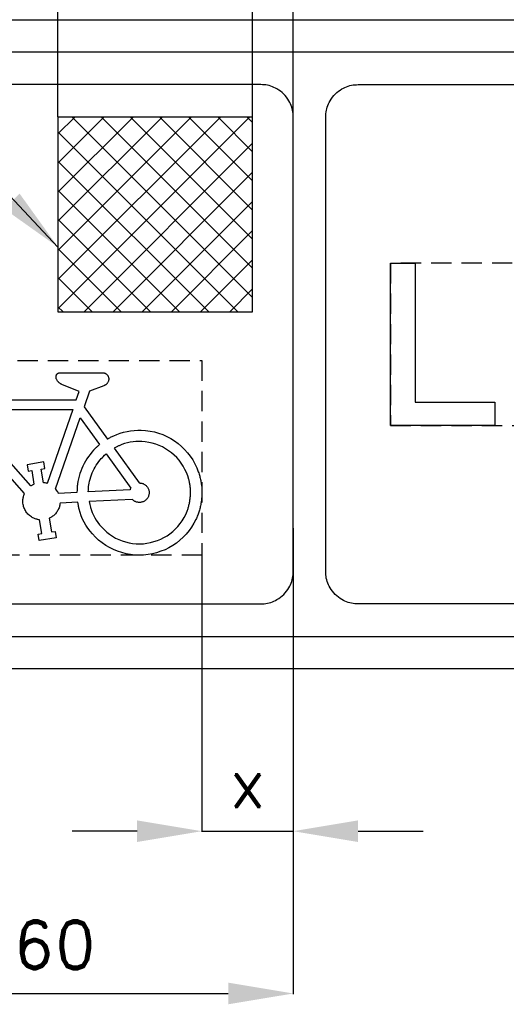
# Model space of a CAD drawing. Header units: millimetres. Extents: x 160 to 3480, y -161 to 860.
# Tile 5 of 12: x 1631 to 1781, y -161 to 143. Entities that reach past the tile are written whole.
import ezdxf

# ---------------------------------------------------------------- set-up
doc = ezdxf.new("R2010")
doc.units = ezdxf.units.MM
doc.header["$LTSCALE"] = 5
doc.linetypes.add('ČÁRKOVANÁX2', pattern=[1.5, 1, -0.5])
doc.layers.add('Kóty', color=2, linetype='Continuous')
doc.layers.add('Značka', color=7, linetype='Continuous')
doc.styles.get("Standard").update_dxf_attribs({"font": 'romand.shx', "height": 15})
doc.dimstyles.get("Standard").update_dxf_attribs({"dimtxt": 15, "dimasz": 20, "dimexe": 0.18, "dimexo": 0.0625, "dimgap": 7.5, "dimtad": 1, "dimdec": 0, "dimzin": 0, "dimdsep": 46, "dimtxsty": 'Standard', "dimcen": 0.09, "dimadec": 0, "dimazin": 0, "dimtfac": 1, "dimtdec": 0, "dimtofl": 0, "dimtmove": 0, "dimatfit": 3, "dimfxl": 1, "dimtolj": 1, "dimtzin": 0, "dimarcsym": 0})

# ---------------------------------------------------------------- blocks, each defined once
blk = doc.blocks.new('*D27')
at = {"layer": 'Defpoints', "color": 0, "transparency": 16777216}
for p in [(1687.46, -22.37), (1715.58, -22.37), (1715.58, -107.37)]:
    blk.add_point(p, dxfattribs=at)
at = {"layer": 'Kóty', "color": 0, "lineweight": -2, "transparency": 16777216}
for p, q in [((1687.46, -22.43), (1687.46, -107.55)), ((1715.58, -22.43), (1715.58, -107.55)), ((1667.46, -107.37), (1647.46, -107.37)), ((1735.58, -107.37), (1755.58, -107.37))]:
    blk.add_line(p, q, dxfattribs=at)
at = {"layer": 'Kóty', "color": 0, "transparency": 16777216}
for points in [[(1667.46, -104.04), (1667.46, -110.7), (1687.46, -107.37)], [(1735.58, -104.04), (1735.58, -110.7), (1715.58, -107.37)]]:
    blk.add_solid(points, dxfattribs=at)
at = {"layer": 'Kóty', "color": 0, "transparency": 16777216, "insert": (1701.52, -92.37), "char_height": 15, "attachment_point": 5}
blk.add_mtext('\\A1;x', dxfattribs=at)
blk = doc.blocks.new('*D36')
at = {"layer": 'Defpoints', "color": 0, "transparency": 16777216}
for p in [(1555.58, -5.19), (1715.58, -13.91), (1715.58, -157.37)]:
    blk.add_point(p, dxfattribs=at)
at = {"layer": 'Kóty', "color": 0, "lineweight": -2, "transparency": 16777216}
for p, q in [((1555.58, -5.25), (1555.58, -157.55)), ((1715.58, -13.98), (1715.58, -157.55)), ((1575.58, -157.37), (1695.58, -157.37))]:
    blk.add_line(p, q, dxfattribs=at)
at = {"layer": 'Kóty', "color": 0, "transparency": 16777216}
for points in [[(1575.58, -154.04), (1575.58, -160.7), (1555.58, -157.37)], [(1695.58, -154.04), (1695.58, -160.7), (1715.58, -157.37)]]:
    blk.add_solid(points, dxfattribs=at)
at = {"layer": 'Kóty', "color": 0, "transparency": 16777216, "insert": (1635.58, -142.37), "char_height": 15, "attachment_point": 5}
blk.add_mtext('\\A1;160', dxfattribs=at)

msp = doc.modelspace()

# ---------------------------------------------------------------- hatches: boundary and pattern name
at = {"layer": 'Kóty'}
h = msp.add_hatch(dxfattribs=at)
h.set_pattern_fill('ANSI37', color=256, scale=2)
h.paths.add_polyline_path([(1643.08, 52.63), (1703.08, 52.63), (1703.08, 112.63), (1643.08, 112.63)], flags=17)
h.paths.add_polyline_path([(1643.08, 52.63), (1703.08, 52.63), (1703.08, 112.63), (1643.08, 112.63)], flags=17)
at = {"layer": 'Značka'}
h = msp.add_hatch(dxfattribs=at)
h.set_pattern_fill('ANSI37', color=256, scale=2)
h.paths.add_polyline_path([(1643.08, 52.63), (1703.08, 52.63), (1703.08, 112.63), (1643.08, 112.63)])

# ---------------------------------------------------------------- linework, layer by layer
at = {"layer": 'Kóty'}
for p, q in [((1643.08, 112.69), (1643.08, 192.81)), ((1703.08, 112.69), (1703.08, 192.81)), ((1715.58, 112.69), (1715.58, 192.81))]:
    msp.add_line(p, q, dxfattribs=at)
for points in [[(1643.08, 72.6), (1482.03, 244.63)], [(1687.46, -107.37), (1715.58, -107.37)]]:
    msp.add_lwpolyline(points, dxfattribs=at)
msp.add_solid([(1631.25, 89.07), (1626.55, 84.34), (1643.08, 72.6)], dxfattribs=at)
at = {"layer": 'Značka', "color": 3}
for points in [[(2205.59, -57.37), (1565.58, -57.37), (1564.02, -57.31), (1562.45, -57.2, -0.055698), (1556.32, -55.94, -0.056169), (1550.58, -53.35, -0.069684), (1544.34, -48.62, -0.068357), (1539.6, -42.37, -0.056432), (1536.97, -36.64, -0.061124), (1535.75, -30.5, -0.012202), (1535.64, -28.94, -0.004069), (1535.58, -27.37), (1535.58, 112.63, -0.003579), (1535.64, 114.2, -0.010728), (1535.75, 115.77, -0.055713), (1537.01, 121.9, -0.05617), (1539.6, 127.63, -0.069693), (1544.33, 133.87, -0.068355), (1550.58, 138.61, -0.056424), (1556.32, 141.25, -0.061115), (1562.45, 142.47), (1564.02, 142.58), (1565.58, 142.63), (1785.58, 142.63)], [(2205.59, -57.37), (1565.58, -57.37), (1564.02, -57.31), (1562.45, -57.2, -0.055698), (1556.32, -55.94, -0.056169), (1550.58, -53.35, -0.069684), (1544.34, -48.62, -0.068357), (1539.6, -42.37, -0.056432), (1536.97, -36.64, -0.061124), (1535.75, -30.5, -0.012202), (1535.64, -28.94, -0.004069), (1535.58, -27.37), (1535.58, 112.63, -0.003579), (1535.64, 114.2, -0.010728), (1535.75, 115.77, -0.055713), (1537.01, 121.9, -0.05617), (1539.6, 127.63, -0.069693), (1544.33, 133.87, -0.068355), (1550.58, 138.61, -0.056424), (1556.32, 141.25, -0.061115), (1562.45, 142.47), (1564.02, 142.58), (1565.58, 142.63), (1785.58, 142.63)], [(1790.94, 132.63), (1565.58, 132.63), (1564.54, 132.59), (1563.49, 132.52, 0.055727), (1559.41, 131.68, 0.056156), (1555.58, 129.95, 0.069684), (1551.42, 126.8, 0.068361), (1548.26, 122.63, 0.056428), (1546.51, 118.81, 0.061122), (1545.69, 114.72, 0.012206), (1545.62, 113.68, 0.004068), (1545.58, 112.63), (1545.58, -27.37), (1545.62, -28.41, 0.010722), (1545.69, -29.46, 0.055715), (1546.53, -33.55, 0.056167), (1548.26, -37.37, 0.069688), (1551.41, -41.53, 0.068364), (1555.58, -44.69, 0.056428), (1559.41, -46.44, 0.061101), (1563.49, -47.26), (1564.54, -47.33), (1565.58, -47.37), (2205.59, -47.37)], [(1790.94, 132.63), (1565.58, 132.63), (1564.54, 132.59), (1563.49, 132.52, 0.055727), (1559.41, 131.68, 0.056156), (1555.58, 129.95, 0.069684), (1551.42, 126.8, 0.068361), (1548.26, 122.63, 0.056428), (1546.51, 118.81, 0.061122), (1545.69, 114.72, 0.012206), (1545.62, 113.68, 0.004068), (1545.58, 112.63), (1545.58, -27.37), (1545.62, -28.41, 0.010722), (1545.69, -29.46, 0.055715), (1546.53, -33.55, 0.056167), (1548.26, -37.37, 0.069688), (1551.41, -41.53, 0.068364), (1555.58, -44.69, 0.056428), (1559.41, -46.44, 0.061101), (1563.49, -47.26), (1564.54, -47.33), (1565.58, -47.37), (2205.59, -47.37)], [(1565.58, -37.37), (1705.58, -37.37), (1706.11, -37.35), (1706.63, -37.31, 0.055755), (1708.67, -36.89, 0.056171), (1710.58, -36.03, 0.069723), (1712.67, -34.45, 0.068348), (1714.24, -32.37, 0.056409), (1715.12, -30.46, 0.061116), (1715.53, -28.41, 0.012195), (1715.57, -27.89, 0.004083), (1715.58, -27.37), (1715.58, 112.63), (1715.56, 113.15), (1715.53, 113.68, 0.055715), (1715.11, 115.72, 0.056165), (1714.24, 117.63, 0.069705), (1712.67, 119.71, 0.068376), (1710.58, 121.29, 0.056419), (1708.67, 122.17, 0.061144), (1706.63, 122.58), (1706.11, 122.61), (1705.58, 122.63)], [(1565.58, -37.37), (1705.58, -37.37), (1706.11, -37.35), (1706.63, -37.31, 0.055755), (1708.67, -36.89, 0.056171), (1710.58, -36.03, 0.069723), (1712.67, -34.45, 0.068348), (1714.24, -32.37, 0.056409), (1715.12, -30.46, 0.061116), (1715.53, -28.41, 0.012195), (1715.57, -27.89, 0.004083), (1715.58, -27.37), (1715.58, 112.63), (1715.56, 113.15), (1715.53, 113.68, 0.055715), (1715.11, 115.72, 0.056165), (1714.24, 117.63, 0.069705), (1712.67, 119.71, 0.068376), (1710.58, 121.29, 0.056419), (1708.67, 122.17, 0.061144), (1706.63, 122.58), (1706.11, 122.61), (1705.58, 122.63)], [(2205.59, -37.37), (1735.58, -37.37), (1735.06, -37.35), (1734.54, -37.31, -0.055755), (1732.5, -36.89, -0.056171), (1730.58, -36.03, -0.069726), (1728.5, -34.45, -0.068353), (1726.92, -32.37, -0.056409), (1726.05, -30.46, -0.061116), (1725.64, -28.41), (1725.6, -27.89), (1725.58, -27.37), (1725.58, 112.63, -0.003588), (1725.6, 113.15, -0.010698), (1725.64, 113.68, -0.055715), (1726.06, 115.72, -0.056165), (1726.92, 117.63, -0.069705), (1728.5, 119.71, -0.068376), (1730.58, 121.29, -0.056419), (1732.5, 122.17, -0.061144), (1734.54, 122.58), (1735.06, 122.61), (1735.58, 122.63), (1784.27, 122.63)], [(2205.59, -37.37), (1735.58, -37.37), (1735.06, -37.35), (1734.54, -37.31, -0.055755), (1732.5, -36.89, -0.056171), (1730.58, -36.03, -0.069726), (1728.5, -34.45, -0.068353), (1726.92, -32.37, -0.056409), (1726.05, -30.46, -0.061116), (1725.64, -28.41), (1725.6, -27.89), (1725.58, -27.37), (1725.58, 112.63, -0.003588), (1725.6, 113.15, -0.010698), (1725.64, 113.68, -0.055715), (1726.06, 115.72, -0.056165), (1726.92, 117.63, -0.069705), (1728.5, 119.71, -0.068376), (1730.58, 121.29, -0.056419), (1732.5, 122.17, -0.061144), (1734.54, 122.58), (1735.06, 122.61), (1735.58, 122.63), (1784.27, 122.63)], [(1657.07, 33.88), (1657.17, 33.86), (1657.26, 33.84), (1657.28, 33.83), (1657.3, 33.83), (1657.37, 33.81), (1657.44, 33.78), (1657.53, 33.75), (1657.62, 33.71), (1657.7, 33.66), (1657.78, 33.61), (1657.86, 33.56), (1657.94, 33.5), (1658.03, 33.43), (1658.12, 33.35), (1658.21, 33.27), (1658.29, 33.18), (1658.36, 33.08), (1658.43, 32.98), (1658.49, 32.88), (1658.54, 32.77), (1658.59, 32.66), (1658.63, 32.55), (1658.67, 32.44), (1658.7, 32.32), (1658.72, 32.21), (1658.74, 32.09), (1658.74, 31.97), (1658.74, 31.85, -0.019206), (1658.73, 31.69), (1658.7, 31.53), (1658.66, 31.37), (1658.61, 31.22), (1658.54, 31.06), (1658.46, 30.92), (1658.38, 30.78), (1658.28, 30.65), (1658.2, 30.54), (1658.11, 30.44), (1658.02, 30.35), (1657.92, 30.26), (1657.82, 30.18), (1657.72, 30.11), (1657.63, 30.05), (1657.54, 30), (1657.51, 29.99), (1657.49, 29.98), (1657.37, 29.92), (1657.25, 29.87), (1652.83, 28.19), (1651.16, 23.39), (1658.34, 13.45), (1658.38, 13.48), (1658.43, 13.51), (1658.62, 13.61), (1658.81, 13.71), (1659.05, 13.84), (1659.29, 13.97), (1659.53, 14.1), (1659.78, 14.22), (1660.02, 14.34), (1660.27, 14.46), (1661.26, 14.89), (1662.29, 15.26), (1663.33, 15.57), (1664.39, 15.81), (1665.47, 16), (1666.55, 16.12), (1667.65, 16.16), (1668.74, 16.15), (1670.1, 16.08), (1671.46, 15.91), (1672.79, 15.65), (1674.11, 15.27), (1675.39, 14.81), (1676.63, 14.24), (1677.82, 13.58), (1678.97, 12.85), (1680.08, 12.05), (1681.13, 11.19), (1682.12, 10.24), (1683.02, 9.22), (1683.86, 8.14), (1684.6, 7), (1685.26, 5.81), (1685.83, 4.57), (1686.34, 3.3, -0.01951), (1686.76, 2.01, -0.020895), (1687.08, 0.68, -0.019038), (1687.3, -0.67, -0.019007), (1687.43, -2.02, -0.020858), (1687.44, -3.39, -0.019558), (1687.36, -4.75, -0.015033), (1687.18, -6.1, -0.015039), (1686.93, -7.44, -0.019569), (1686.59, -8.76, -0.020853), (1686.15, -10.05, -0.018998), (1685.61, -11.3), (1684.99, -12.52), (1684.27, -13.67), (1683.47, -14.78), (1682.59, -15.82), (1681.66, -16.82), (1680.67, -17.75), (1679.6, -18.6), (1678.48, -19.37), (1677.3, -20.06), (1676.07, -20.65), (1674.8, -21.15), (1673.5, -21.57), (1672.18, -21.91), (1670.84, -22.16), (1669.49, -22.31), (1668.12, -22.35), (1666.76, -22.3), (1665.41, -22.15), (1664.07, -21.89), (1662.75, -21.54), (1661.46, -21.12), (1660.19, -20.61), (1658.97, -20.01), (1657.8, -19.31), (1656.68, -18.54), (1655.62, -17.68), (1654.62, -16.74), (1653.7, -15.74), (1652.98, -14.91), (1652.32, -14.03), (1651.71, -13.12), (1651.16, -12.17), (1650.67, -11.2), (1650.25, -10.2), (1649.9, -9.17), (1649.61, -8.13), (1649.55, -7.86), (1649.48, -7.6), (1649.44, -7.38), (1649.39, -7.17), (1649.38, -7.12), (1649.37, -7.06), (1649.16, -6), (1643.75, -6.27), (1643.71, -6.57), (1643.66, -6.86), (1643.65, -6.92), (1643.63, -6.98), (1643.58, -7.22), (1643.51, -7.45), (1643.42, -7.73), (1643.3, -8.01), (1643.17, -8.29), (1643.03, -8.56), (1642.87, -8.81), (1642.7, -9.07), (1642.52, -9.31), (1642.33, -9.55), (1642.12, -9.77), (1641.9, -9.98), (1641.68, -10.18), (1641.44, -10.36), (1641.24, -10.5), (1641.03, -10.62), (1640.98, -10.65), (1640.92, -10.68), (1640.66, -10.83), (1640.39, -10.96), (1641.07, -15.18), (1642.18, -15), (1642.49, -16.97), (1637.31, -17.81), (1637, -15.83), (1638.11, -15.65), (1637.43, -11.44), (1637.16, -11.4), (1636.89, -11.35), (1636.84, -11.34), (1636.79, -11.33), (1636.57, -11.28), (1636.37, -11.23), (1636.11, -11.14), (1635.85, -11.05), (1635.6, -10.94), (1635.36, -10.82), (1635.12, -10.68), (1634.89, -10.54), (1634.61, -10.35), (1634.34, -10.14), (1634.09, -9.92), (1633.85, -9.68), (1633.62, -9.43), (1633.41, -9.16), (1633.22, -8.88), (1633.05, -8.59), (1632.88, -8.29), (1632.74, -7.98), (1632.61, -7.67), (1632.51, -7.35), (1632.42, -7.02), (1632.36, -6.68), (1632.31, -6.35), (1632.29, -6.01), (1632.28, -5.74, -0.012852), (1632.28, -5.46, -0.01429), (1632.29, -5.19), (1632.32, -4.92), (1632.37, -4.65), (1632.43, -4.39), (1632.48, -4.18), (1632.55, -3.97), (1632.57, -3.92), (1632.59, -3.87), (1632.68, -3.62), (1632.78, -3.37), (1615.09, 16.62)], [(1657.07, 33.88), (1657.17, 33.86), (1657.26, 33.84), (1657.28, 33.83), (1657.3, 33.83), (1657.37, 33.81), (1657.44, 33.78), (1657.53, 33.75), (1657.62, 33.71), (1657.7, 33.66), (1657.78, 33.61), (1657.86, 33.56), (1657.94, 33.5), (1658.03, 33.43), (1658.12, 33.35), (1658.21, 33.27), (1658.29, 33.18), (1658.36, 33.08), (1658.43, 32.98), (1658.49, 32.88), (1658.54, 32.77), (1658.59, 32.66), (1658.63, 32.55), (1658.67, 32.44), (1658.7, 32.32), (1658.72, 32.21), (1658.74, 32.09), (1658.74, 31.97), (1658.74, 31.85, -0.019206), (1658.73, 31.69), (1658.7, 31.53), (1658.66, 31.37), (1658.61, 31.22), (1658.54, 31.06), (1658.46, 30.92), (1658.38, 30.78), (1658.28, 30.65), (1658.2, 30.54), (1658.11, 30.44), (1658.02, 30.35), (1657.92, 30.26), (1657.82, 30.18), (1657.72, 30.11), (1657.63, 30.05), (1657.54, 30), (1657.51, 29.99), (1657.49, 29.98), (1657.37, 29.92), (1657.25, 29.87), (1652.83, 28.19), (1651.16, 23.39), (1658.34, 13.45), (1658.38, 13.48), (1658.43, 13.51), (1658.62, 13.61), (1658.81, 13.71), (1659.05, 13.84), (1659.29, 13.97), (1659.53, 14.1), (1659.78, 14.22), (1660.02, 14.34), (1660.27, 14.46), (1661.26, 14.89), (1662.29, 15.26), (1663.33, 15.57), (1664.39, 15.81), (1665.47, 16), (1666.55, 16.12), (1667.65, 16.16), (1668.74, 16.15), (1670.1, 16.08), (1671.46, 15.91), (1672.79, 15.65), (1674.11, 15.27), (1675.39, 14.81), (1676.63, 14.24), (1677.82, 13.58), (1678.97, 12.85), (1680.08, 12.05), (1681.13, 11.19), (1682.12, 10.24), (1683.02, 9.22), (1683.86, 8.14), (1684.6, 7), (1685.26, 5.81), (1685.83, 4.57), (1686.34, 3.3, -0.01951), (1686.76, 2.01, -0.020895), (1687.08, 0.68, -0.019038), (1687.3, -0.67, -0.019007), (1687.43, -2.02, -0.020858), (1687.44, -3.39, -0.019558), (1687.36, -4.75, -0.015033), (1687.18, -6.1, -0.015039), (1686.93, -7.44, -0.019569), (1686.59, -8.76, -0.020853), (1686.15, -10.05, -0.018998), (1685.61, -11.3), (1684.99, -12.52), (1684.27, -13.67), (1683.47, -14.78), (1682.59, -15.82), (1681.66, -16.82), (1680.67, -17.75), (1679.6, -18.6), (1678.48, -19.37), (1677.3, -20.06), (1676.07, -20.65), (1674.8, -21.15), (1673.5, -21.57), (1672.18, -21.91), (1670.84, -22.16), (1669.49, -22.31), (1668.12, -22.35), (1666.76, -22.3), (1665.41, -22.15), (1664.07, -21.89), (1662.75, -21.54), (1661.46, -21.12), (1660.19, -20.61), (1658.97, -20.01), (1657.8, -19.31), (1656.68, -18.54), (1655.62, -17.68), (1654.62, -16.74), (1653.7, -15.74), (1652.98, -14.91), (1652.32, -14.03), (1651.71, -13.12), (1651.16, -12.17), (1650.67, -11.2), (1650.25, -10.2), (1649.9, -9.17), (1649.61, -8.13), (1649.55, -7.86), (1649.48, -7.6), (1649.44, -7.38), (1649.39, -7.17), (1649.38, -7.12), (1649.37, -7.06), (1649.16, -6), (1643.75, -6.27), (1643.71, -6.57), (1643.66, -6.86), (1643.65, -6.92), (1643.63, -6.98), (1643.58, -7.22), (1643.51, -7.45), (1643.42, -7.73), (1643.3, -8.01), (1643.17, -8.29), (1643.03, -8.56), (1642.87, -8.81), (1642.7, -9.07), (1642.52, -9.31), (1642.33, -9.55), (1642.12, -9.77), (1641.9, -9.98), (1641.68, -10.18), (1641.44, -10.36), (1641.24, -10.5), (1641.03, -10.62), (1640.98, -10.65), (1640.92, -10.68), (1640.66, -10.83), (1640.39, -10.96), (1641.07, -15.18), (1642.18, -15), (1642.49, -16.97), (1637.31, -17.81), (1637, -15.83), (1638.11, -15.65), (1637.43, -11.44), (1637.16, -11.4), (1636.89, -11.35), (1636.84, -11.34), (1636.79, -11.33), (1636.57, -11.28), (1636.37, -11.23), (1636.11, -11.14), (1635.85, -11.05), (1635.6, -10.94), (1635.36, -10.82), (1635.12, -10.68), (1634.89, -10.54), (1634.61, -10.35), (1634.34, -10.14), (1634.09, -9.92), (1633.85, -9.68), (1633.62, -9.43), (1633.41, -9.16), (1633.22, -8.88), (1633.05, -8.59), (1632.88, -8.29), (1632.74, -7.98), (1632.61, -7.67), (1632.51, -7.35), (1632.42, -7.02), (1632.36, -6.68), (1632.31, -6.35), (1632.29, -6.01), (1632.28, -5.74, -0.012852), (1632.28, -5.46, -0.01429), (1632.29, -5.19), (1632.32, -4.92), (1632.37, -4.65), (1632.43, -4.39), (1632.48, -4.18), (1632.55, -3.97), (1632.57, -3.92), (1632.59, -3.87), (1632.68, -3.62), (1632.78, -3.37), (1615.09, 16.62)], [(1649.95, 19.94), (1655.89, 11.72), (1655.26, 11.17), (1655.23, 11.14), (1655.19, 11.11), (1655.07, 11), (1654.95, 10.88), (1654.79, 10.74), (1654.64, 10.59), (1654.05, 10), (1653.49, 9.37), (1652.96, 8.72), (1652.46, 8.05), (1651.99, 7.35), (1651.55, 6.63), (1651.15, 5.89), (1650.78, 5.13), (1650.42, 4.36), (1650.1, 3.58), (1649.82, 2.79), (1649.58, 1.98), (1649.37, 1.16), (1649.21, 0.34), (1649.11, -0.32, 0.012116), (1649.04, -0.99), (1649.03, -1.16), (1649.02, -1.33), (1648.97, -2.16), (1648.94, -3), (1643.23, -3.29), (1643.2, -3.22), (1643.16, -3.14), (1643.01, -2.85), (1642.83, -2.57), (1642.65, -2.3), (1642.44, -2.04), (1642.39, -1.98), (1642.33, -1.92), (1649.95, 19.94)], [(1649.95, 19.94), (1655.89, 11.72), (1655.26, 11.17), (1655.23, 11.14), (1655.19, 11.11), (1655.07, 11), (1654.95, 10.88), (1654.79, 10.74), (1654.64, 10.59), (1654.05, 10), (1653.49, 9.37), (1652.96, 8.72), (1652.46, 8.05), (1651.99, 7.35), (1651.55, 6.63), (1651.15, 5.89), (1650.78, 5.13), (1650.42, 4.36), (1650.1, 3.58), (1649.82, 2.79), (1649.58, 1.98), (1649.37, 1.16), (1649.21, 0.34), (1649.11, -0.32, 0.012116), (1649.04, -0.99), (1649.03, -1.16), (1649.02, -1.33), (1648.97, -2.16), (1648.94, -3), (1643.23, -3.29), (1643.2, -3.22), (1643.16, -3.14), (1643.01, -2.85), (1642.83, -2.57), (1642.65, -2.3), (1642.44, -2.04), (1642.39, -1.98), (1642.33, -1.92), (1649.95, 19.94)], [(1668.12, -0.1), (1668.29, -0.1), (1668.46, -0.11), (1668.5, -0.11), (1668.53, -0.12), (1668.66, -0.13), (1668.8, -0.16), (1668.96, -0.2), (1669.13, -0.25), (1669.29, -0.3), (1669.44, -0.37), (1669.59, -0.45), (1669.74, -0.54), (1669.92, -0.65), (1670.09, -0.78), (1670.25, -0.92), (1670.4, -1.07), (1670.54, -1.24), (1670.66, -1.41), (1670.77, -1.59), (1670.87, -1.78), (1670.96, -1.97), (1671.04, -2.17), (1671.1, -2.38), (1671.14, -2.59), (1671.17, -2.8), (1671.18, -3.01, -0.019714), (1671.18, -3.22, -0.014977), (1671.16, -3.44), (1671.13, -3.65), (1671.08, -3.86), (1671.02, -4.06), (1670.95, -4.26), (1670.86, -4.45), (1670.75, -4.64), (1670.64, -4.82), (1670.51, -4.98), (1670.37, -5.15), (1670.22, -5.3), (1670.06, -5.44), (1669.89, -5.57), (1669.71, -5.68), (1669.52, -5.78), (1669.32, -5.87), (1669.12, -5.94), (1668.92, -6), (1668.71, -6.05), (1668.5, -6.08), (1668.29, -6.1), (1668.08, -6.1), (1667.86, -6.08), (1667.65, -6.05), (1667.45, -6), (1667.28, -5.96), (1667.12, -5.91), (1666.96, -5.84), (1666.8, -5.77), (1666.65, -5.69), (1666.51, -5.6), (1666.4, -5.52), (1666.3, -5.43), (1666.27, -5.41), (1666.24, -5.39), (1666.12, -5.27), (1666, -5.15), (1652.68, -5.82), (1652.87, -6.68), (1653.08, -7.54), (1653.13, -7.71), (1653.18, -7.88), (1653.4, -8.55), (1653.66, -9.21), (1654.02, -10.01), (1654.43, -10.79), (1654.88, -11.55), (1655.39, -12.29), (1655.93, -12.98), (1656.52, -13.65), (1657.28, -14.45), (1658.1, -15.2), (1658.96, -15.89), (1659.89, -16.5), (1660.85, -17.05), (1661.85, -17.52), (1662.88, -17.91), (1663.94, -18.24), (1665.01, -18.51), (1666.1, -18.71), (1667.2, -18.82), (1668.31, -18.85), (1669.41, -18.8), (1670.51, -18.67), (1671.6, -18.45), (1672.66, -18.17), (1673.72, -17.82), (1674.74, -17.41), (1675.73, -16.92), (1676.69, -16.36), (1677.6, -15.73), (1678.46, -15.03), (1679.26, -14.27), (1680.01, -13.46), (1680.72, -12.61), (1681.37, -11.71), (1681.95, -10.77), (1682.45, -9.78), (1682.89, -8.77, 0.020662), (1683.24, -7.72, 0.019352), (1683.52, -6.65, 0.014869), (1683.72, -5.56, 0.014885), (1683.87, -4.46, 0.019374), (1683.94, -3.36, 0.020685), (1683.93, -2.26, 0.018872), (1683.83, -1.15, 0.018868), (1683.66, -0.06, 0.020666), (1683.4, 1.02), (1683.06, 2.07), (1682.66, 3.1), (1682.2, 4.1), (1681.67, 5.08), (1681.07, 6.01), (1680.4, 6.89), (1679.67, 7.72), (1678.88, 8.49), (1678.04, 9.21), (1677.14, 9.86), (1676.22, 10.46), (1675.25, 11), (1674.25, 11.47), (1673.22, 11.86), (1672.16, 12.18), (1671.08, 12.41), (1669.98, 12.57), (1668.88, 12.65), (1667.99, 12.67), (1667.1, 12.65), (1666.21, 12.58), (1665.33, 12.45), (1664.47, 12.27), (1663.62, 12.03), (1662.79, 11.73), (1661.98, 11.39), (1661.77, 11.3), (1661.57, 11.21), (1661.42, 11.13), (1661.26, 11.05), (1661.22, 11.03), (1661.18, 11.01), (1660.39, 10.6), (1668.12, -0.1)], [(1668.12, -0.1), (1668.29, -0.1), (1668.46, -0.11), (1668.5, -0.11), (1668.53, -0.12), (1668.66, -0.13), (1668.8, -0.16), (1668.96, -0.2), (1669.13, -0.25), (1669.29, -0.3), (1669.44, -0.37), (1669.59, -0.45), (1669.74, -0.54), (1669.92, -0.65), (1670.09, -0.78), (1670.25, -0.92), (1670.4, -1.07), (1670.54, -1.24), (1670.66, -1.41), (1670.77, -1.59), (1670.87, -1.78), (1670.96, -1.97), (1671.04, -2.17), (1671.1, -2.38), (1671.14, -2.59), (1671.17, -2.8), (1671.18, -3.01, -0.019714), (1671.18, -3.22, -0.014977), (1671.16, -3.44), (1671.13, -3.65), (1671.08, -3.86), (1671.02, -4.06), (1670.95, -4.26), (1670.86, -4.45), (1670.75, -4.64), (1670.64, -4.82), (1670.51, -4.98), (1670.37, -5.15), (1670.22, -5.3), (1670.06, -5.44), (1669.89, -5.57), (1669.71, -5.68), (1669.52, -5.78), (1669.32, -5.87), (1669.12, -5.94), (1668.92, -6), (1668.71, -6.05), (1668.5, -6.08), (1668.29, -6.1), (1668.08, -6.1), (1667.86, -6.08), (1667.65, -6.05), (1667.45, -6), (1667.28, -5.96), (1667.12, -5.91), (1666.96, -5.84), (1666.8, -5.77), (1666.65, -5.69), (1666.51, -5.6), (1666.4, -5.52), (1666.3, -5.43), (1666.27, -5.41), (1666.24, -5.39), (1666.12, -5.27), (1666, -5.15), (1652.68, -5.82), (1652.87, -6.68), (1653.08, -7.54), (1653.13, -7.71), (1653.18, -7.88), (1653.4, -8.55), (1653.66, -9.21), (1654.02, -10.01), (1654.43, -10.79), (1654.88, -11.55), (1655.39, -12.29), (1655.93, -12.98), (1656.52, -13.65), (1657.28, -14.45), (1658.1, -15.2), (1658.96, -15.89), (1659.89, -16.5), (1660.85, -17.05), (1661.85, -17.52), (1662.88, -17.91), (1663.94, -18.24), (1665.01, -18.51), (1666.1, -18.71), (1667.2, -18.82), (1668.31, -18.85), (1669.41, -18.8), (1670.51, -18.67), (1671.6, -18.45), (1672.66, -18.17), (1673.72, -17.82), (1674.74, -17.41), (1675.73, -16.92), (1676.69, -16.36), (1677.6, -15.73), (1678.46, -15.03), (1679.26, -14.27), (1680.01, -13.46), (1680.72, -12.61), (1681.37, -11.71), (1681.95, -10.77), (1682.45, -9.78), (1682.89, -8.77, 0.020662), (1683.24, -7.72, 0.019352), (1683.52, -6.65, 0.014869), (1683.72, -5.56, 0.014885), (1683.87, -4.46, 0.019374), (1683.94, -3.36, 0.020685), (1683.93, -2.26, 0.018872), (1683.83, -1.15, 0.018868), (1683.66, -0.06, 0.020666), (1683.4, 1.02), (1683.06, 2.07), (1682.66, 3.1), (1682.2, 4.1), (1681.67, 5.08), (1681.07, 6.01), (1680.4, 6.89), (1679.67, 7.72), (1678.88, 8.49), (1678.04, 9.21), (1677.14, 9.86), (1676.22, 10.46), (1675.25, 11), (1674.25, 11.47), (1673.22, 11.86), (1672.16, 12.18), (1671.08, 12.41), (1669.98, 12.57), (1668.88, 12.65), (1667.99, 12.67), (1667.1, 12.65), (1666.21, 12.58), (1665.33, 12.45), (1664.47, 12.27), (1663.62, 12.03), (1662.79, 11.73), (1661.98, 11.39), (1661.77, 11.3), (1661.57, 11.21), (1661.42, 11.13), (1661.26, 11.05), (1661.22, 11.03), (1661.18, 11.01), (1660.39, 10.6), (1668.12, -0.1)]]:
    msp.add_lwpolyline(points, format="xyb", dxfattribs=at)
for points in [[(1705.58, 122.63), (1565.58, 122.63)], [(1705.58, 122.63), (1565.58, 122.63)], [(1745.58, 17.63), (1745.58, 67.63), (1753.18, 67.63), (1753.18, 24.8), (1777.7, 24.8), (1777.7, 17.63), (1745.58, 17.63)], [(1618.12, 25.52), (1648.72, 25.52), (1649.61, 28.06), (1644.31, 30.25), (1644.19, 30.31), (1644.07, 30.37), (1644.04, 30.38), (1644.02, 30.39), (1643.92, 30.45), (1643.83, 30.5), (1643.72, 30.58), (1643.61, 30.66), (1643.5, 30.75), (1643.4, 30.84), (1643.3, 30.93), (1643.21, 31.03), (1643.09, 31.16), (1642.98, 31.29), (1642.88, 31.43), (1642.79, 31.58), (1642.71, 31.72), (1642.64, 31.88), (1642.58, 32.04), (1642.54, 32.21), (1642.52, 32.3), (1642.5, 32.39), (1642.49, 32.48), (1642.48, 32.58), (1642.48, 32.67), (1642.49, 32.76), (1642.51, 32.85), (1642.53, 32.94), (1642.55, 33.03), (1642.59, 33.12), (1642.63, 33.2), (1642.67, 33.28), (1642.72, 33.36), (1642.78, 33.43), (1642.85, 33.5), (1642.92, 33.56), (1642.97, 33.61), (1643.03, 33.66), (1643.09, 33.7), (1643.16, 33.74), (1643.22, 33.77), (1643.29, 33.8), (1643.36, 33.83), (1643.43, 33.85), (1643.45, 33.85), (1643.47, 33.86), (1643.49, 33.86), (1643.51, 33.86), (1643.52, 33.87), (1643.54, 33.87), (1643.56, 33.87), (1643.58, 33.88), (1657.07, 33.88)], [(1618.12, 25.52), (1648.72, 25.52), (1649.61, 28.06), (1644.31, 30.25), (1644.19, 30.31), (1644.07, 30.37), (1644.04, 30.38), (1644.02, 30.39), (1643.92, 30.45), (1643.83, 30.5), (1643.72, 30.58), (1643.61, 30.66), (1643.5, 30.75), (1643.4, 30.84), (1643.3, 30.93), (1643.21, 31.03), (1643.09, 31.16), (1642.98, 31.29), (1642.88, 31.43), (1642.79, 31.58), (1642.71, 31.72), (1642.64, 31.88), (1642.58, 32.04), (1642.54, 32.21), (1642.52, 32.3), (1642.5, 32.39), (1642.49, 32.48), (1642.48, 32.58), (1642.48, 32.67), (1642.49, 32.76), (1642.51, 32.85), (1642.53, 32.94), (1642.55, 33.03), (1642.59, 33.12), (1642.63, 33.2), (1642.67, 33.28), (1642.72, 33.36), (1642.78, 33.43), (1642.85, 33.5), (1642.92, 33.56), (1642.97, 33.61), (1643.03, 33.66), (1643.09, 33.7), (1643.16, 33.74), (1643.22, 33.77), (1643.29, 33.8), (1643.36, 33.83), (1643.43, 33.85), (1643.45, 33.85), (1643.47, 33.86), (1643.49, 33.86), (1643.51, 33.86), (1643.52, 33.87), (1643.54, 33.87), (1643.56, 33.87), (1643.58, 33.88), (1657.07, 33.88)], [(1617.1, 22.52), (1647.68, 22.52), (1639.75, -0.24), (1639.69, -0.22), (1639.64, -0.2), (1639.41, -0.14), (1639.19, -0.09), (1638.97, -0.05), (1638.74, -0.02), (1638.68, -0.01), (1638.63, -0.01), (1637.95, 4.21), (1639.06, 4.39), (1638.74, 6.37), (1633.56, 5.53), (1633.88, 3.56), (1634.99, 3.74)], [(1617.1, 22.52), (1647.68, 22.52), (1639.75, -0.24), (1639.69, -0.22), (1639.64, -0.2), (1639.41, -0.14), (1639.19, -0.09), (1638.97, -0.05), (1638.74, -0.02), (1638.68, -0.01), (1638.63, -0.01), (1637.95, 4.21), (1639.06, 4.39), (1638.74, 6.37), (1633.56, 5.53), (1633.88, 3.56), (1634.99, 3.74)], [(1634.99, 3.74), (1635.67, -0.48), (1635.62, -0.5), (1635.57, -0.53), (1635.37, -0.62), (1635.18, -0.73), (1634.99, -0.84), (1634.81, -0.96), (1634.76, -0.99), (1634.71, -1.02), (1616.2, 19.88)], [(1634.99, 3.74), (1635.67, -0.48), (1635.62, -0.5), (1635.57, -0.53), (1635.37, -0.62), (1635.18, -0.73), (1634.99, -0.84), (1634.81, -0.96), (1634.76, -0.99), (1634.71, -1.02), (1616.2, 19.88)], [(1665.55, -1.65), (1665.53, -1.68), (1665.52, -1.71), (1665.47, -1.81), (1665.42, -1.91), (1665.38, -2.02), (1665.34, -2.13), (1665.33, -2.16), (1665.32, -2.18), (1652.44, -2.83), (1652.47, -2.16), (1652.52, -1.5), (1652.53, -1.37), (1652.54, -1.23), (1652.61, -0.71), (1652.7, -0.18), (1652.83, 0.47), (1652.99, 1.12), (1653.18, 1.76), (1653.41, 2.39), (1653.66, 3.01), (1653.93, 3.62), (1654.22, 4.22), (1654.53, 4.81), (1654.88, 5.39), (1655.24, 5.95), (1655.64, 6.48), (1656.05, 7), (1656.41, 7.4), (1656.78, 7.78), (1656.87, 7.88), (1656.97, 7.97), (1657.45, 8.43), (1657.94, 8.88), (1665.55, -1.65)], [(1665.55, -1.65), (1665.53, -1.68), (1665.52, -1.71), (1665.47, -1.81), (1665.42, -1.91), (1665.38, -2.02), (1665.34, -2.13), (1665.33, -2.16), (1665.32, -2.18), (1652.44, -2.83), (1652.47, -2.16), (1652.52, -1.5), (1652.53, -1.37), (1652.54, -1.23), (1652.61, -0.71), (1652.7, -0.18), (1652.83, 0.47), (1652.99, 1.12), (1653.18, 1.76), (1653.41, 2.39), (1653.66, 3.01), (1653.93, 3.62), (1654.22, 4.22), (1654.53, 4.81), (1654.88, 5.39), (1655.24, 5.95), (1655.64, 6.48), (1656.05, 7), (1656.41, 7.4), (1656.78, 7.78), (1656.87, 7.88), (1656.97, 7.97), (1657.45, 8.43), (1657.94, 8.88), (1665.55, -1.65)]]:
    msp.add_lwpolyline(points, dxfattribs=at)
at = {"layer": 'Značka', "color": 5}
msp.add_lwpolyline([(1643.08, 52.63), (1703.08, 52.63), (1703.08, 112.63), (1643.08, 112.63), (1643.08, 52.63)], dxfattribs=at)
msp.add_lwpolyline([(1643.08, 52.63), (1703.08, 52.63), (1703.08, 112.63), (1643.08, 112.63), (1643.08, 52.63)], dxfattribs=at)
at = {"layer": 'Značka', "color": 6, "linetype": 'ČÁRKOVANÁX2', "ltscale": 1.25}
for points in [[(1745.58, 17.63), (2195.59, 17.63), (2195.59, 67.63), (1745.58, 67.63), (1745.58, 17.63)], [(1745.58, 17.63), (2195.59, 17.63), (2195.59, 67.63), (1745.58, 67.63), (1745.58, 17.63)], [(1583.71, -22.37), (1583.71, 37.63), (1687.46, 37.63), (1687.46, -22.37), (1583.71, -22.37)], [(1583.71, -22.37), (1583.71, 37.63), (1687.46, 37.63), (1687.46, -22.37), (1583.71, -22.37)]]:
    msp.add_lwpolyline(points, dxfattribs=at)

# ---------------------------------------------------------------- dimensions: what is measured, and where the dimension line sits
at = {"layer": 'Kóty'}
dim = msp.add_linear_dim(base=(1715.58, -157.37), p1=(1555.58, -5.19), p2=(1715.58, -13.91), dimstyle='Standard', dxfattribs=at)
dim.commit()
dim.dimension.update_dxf_attribs({"geometry": '*D36', "text_midpoint": (1635.58, -142.37)})
dim = msp.add_linear_dim(base=(1715.58, -107.37), p1=(1687.46, -22.37), p2=(1715.58, -22.37), text='x', dimstyle='Standard', dxfattribs=at)
dim.commit()
dim.dimension.update_dxf_attribs({"geometry": '*D27', "text_midpoint": (1701.52, -92.37)})

doc.saveas('drawing.dxf')
